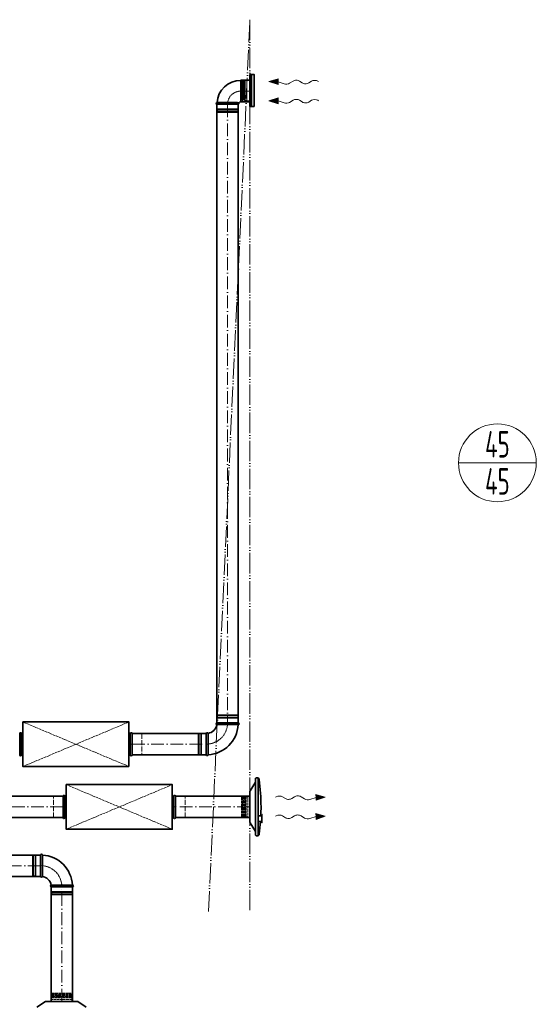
# Model space of a CAD drawing. Header units: millimetres. Extents: x -118717 to 8962, y 22910 to 145283.
# Tile 8 of 193: x -73922 to -71487, y 25469 to 30107. Entities that reach past the tile are written whole.
import ezdxf
from ezdxf.enums import TextEntityAlignment as Align

# ---------------------------------------------------------------- set-up
doc = ezdxf.new("R2010")
doc.units = ezdxf.units.MM
for name, pattern in [('ACAD_ISO02W100', [15, 12, -3]), ('ACAD_ISO05W100', [33, 24, -3, 0, -3, 0, -3]), ('ACAD_ISO10W100', [18, 12, -3, 0, -3])]:
    doc.linetypes.add(name, pattern=pattern)
for name, color, linetype, lineweight in [('VZT_01 SUP (PŘÍVOD) - OBRYS', 5, 'Continuous', 35), ('VZT_02 SUP (PŘÍVOD) - OSA', 5, 'ACAD_ISO10W100', 5), ('VZT_05 ETA (ODVOD) - OBRYS', 6, 'Continuous', 35), ('VZT_06 ETA (ODVOD) - OSA', 6, 'ACAD_ISO10W100', 5), ('VZT_30 DISTRIBUČNÍ PRVKY - OBRYS', 1, 'Continuous', 35), ('VZT_35 TLUMIČE HLUKU - OBRYS', 1, 'Continuous', 35), ('VZT_36 TLUMIČE HLUKU - OSA', 1, 'ACAD_ISO10W100', 5), ('VZT_37 TLUMIČE HLUKU - DETAIL', 8, 'ACAD_ISO02W100', 5), ('VZT_52 POPIS - DISTRIBUCE', 7, 'Continuous', 5), ('VZT_POŽADAVKY NA STAVBU - PODHLEDY', 4, 'ACAD_ISO05W100', 5)]:
    doc.layers.add(name, color=color, linetype=linetype, lineweight=lineweight)
for name, color, linetype, lineweight, plot in [('VZT_03 SUP (PŘÍVOD) - NETISK', 8, 'ACAD_ISO02W100', 5, False), ('VZT_07 ETA (ODVOD) - NETISK', 8, 'ACAD_ISO02W100', 5, False), ('VZT_34 DISTRIBUČNÍ PRVKY - NETISK', 8, 'ACAD_ISO02W100', 5, False), ('VZT_39 TLUMIČE HLUKU - NETISK', 8, 'ACAD_ISO02W100', 5, False)]:
    doc.layers.add(name, color=color, linetype=linetype, lineweight=lineweight, plot=plot)
doc.styles.add('JS', font='isocp.shx', dxfattribs={"width": 0.6, "height": 125})

msp = doc.modelspace()

# ---------------------------------------------------------------- linework, layer by layer
at = {"color": 0, "lineweight": 13}
for p, q in [((-72747.3, 29815.4), (-72704.1, 29828.8)), ((-72704.1, 29828.8), (-72704.3, 29814.8)), ((-72704.5, 29800.9), (-72747.3, 29815.4)), ((-72704.5, 29800.9), (-72704.3, 29814.8)), ((-72704.3, 29814.8), (-72675.7, 29805.1)), ((-72650.3, 29807.4), (-72633.7, 29817.8)), ((-72602.8, 29817.4), (-72590.9, 29809.4)), ((-72559.9, 29809), (-72546.9, 29817.1)), ((-72747.3, 29725.4), (-72704.1, 29738.8)), ((-72704.1, 29738.8), (-72704.3, 29724.8)), ((-72650.3, 29717.4), (-72633.7, 29727.8)), ((-72602.8, 29727.4), (-72590.9, 29719.4)), ((-72559.9, 29719), (-72546.9, 29727.1)), ((-72704.5, 29710.9), (-72747.3, 29725.4)), ((-72704.5, 29710.9), (-72704.3, 29724.8)), ((-72704.3, 29724.8), (-72675.7, 29715.1)), ((-72670, 26438.3), (-72682.9, 26446.4)), ((-72627.1, 26446.7), (-72639, 26438.7)), ((-72579.6, 26436.7), (-72596.1, 26447.1)), ((-72525.5, 26444.1), (-72554.1, 26434.4)), ((-72482.5, 26444.7), (-72525.7, 26458.1)), ((-72525.7, 26458.1), (-72525.5, 26444.1)), ((-72525.3, 26430.2), (-72525.5, 26444.1)), ((-72525.3, 26430.2), (-72482.5, 26444.7)), ((-72670, 26348.3), (-72682.9, 26356.4)), ((-72627.1, 26356.7), (-72639, 26348.7)), ((-72579.6, 26346.7), (-72596.1, 26357.1)), ((-72525.5, 26354.1), (-72554.1, 26344.4)), ((-72482.5, 26354.7), (-72525.7, 26368.1)), ((-72525.7, 26368.1), (-72525.5, 26354.1)), ((-72525.3, 26340.2), (-72525.5, 26354.1)), ((-72525.3, 26340.2), (-72482.5, 26354.7))]:
    msp.add_line(p, q, dxfattribs=at)
at = {"lineweight": 13}
for p, q in [((-72516.8, 29817.2), (-72513.7, 29815.4)), ((-72516.8, 29727.2), (-72513.7, 29725.4)), ((-72713.1, 26446.6), (-72716.1, 26444.7)), ((-72713.1, 26356.6), (-72716.1, 26354.7))]:
    msp.add_line(p, q, dxfattribs=at)
at = {"color": 8, "lineweight": 5}
for points in [[(-72871.5, 29825.7), (-72872.9, 29820, 0.060863), (-72873, 29819.3), (-72873, 29773.6)], [(-72871.5, 29825.7), (-72870, 29819.8, -0.058981), (-72870, 29819.1), (-72870, 29773.6)], [(-72851.6, 29821.1), (-72859.5, 29821.1, 0.291473), (-72861.9, 29819.5, 0.291473)], [(-72871.5, 29721.5), (-72872.9, 29727.2, -0.060863), (-72873, 29727.8), (-72873, 29773.6)], [(-72871.5, 29721.5), (-72870, 29727.4, 0.058981), (-72870, 29728), (-72870, 29773.6)], [(-72851.6, 29726.1), (-72859.5, 29726.1, -0.291473), (-72861.9, 29727.6, -0.291473)]]:
    msp.add_lwpolyline(points, format="xyb", dxfattribs=at)
for points in [[(-72859.5, 29821.1), (-72859.5, 29773.6)], [(-72836.6, 29725.1), (-72851.6, 29725.1), (-72851.6, 29822.1), (-72836.6, 29822.1)], [(-72836.6, 29725.1), (-72836.6, 29822.1)], [(-72877.6, 29817.3), (-72881.6, 29818.7), (-72881.6, 29773.6)], [(-72877.6, 29729.8), (-72881.6, 29728.4), (-72881.6, 29773.6)], [(-72877.4, 29818.3), (-72877.4, 29773.6)], [(-72877.4, 29728.9), (-72877.4, 29773.6)], [(-72865.7, 29817.5), (-72865.7, 29773.6)], [(-72865.7, 29729.7), (-72865.7, 29773.6)], [(-72862.1, 29819.1), (-72862.1, 29773.6)], [(-72862.1, 29728), (-72862.1, 29773.6)], [(-72859.5, 29726.1), (-72859.5, 29773.6)]]:
    msp.add_lwpolyline(points, dxfattribs=at)
for centre, radius, start, end in [((-72872.2, 29809.2), 10.5, 52.1622, 120.2824), ((-72865.3, 29821.3), 3.88, 263.3265, 332.5007), ((-72872.2, 29737.9), 10.5, 239.7176, 307.8378), ((-72865.3, 29725.8), 3.88, 27.4993, 96.6735)]:
    msp.add_arc(centre, radius, start, end, dxfattribs=at)
at = {"color": 0, "lineweight": 13, "extrusion": (0, 0, -1)}
for centre, start_param, end_param in [((-72618.4, 29808.2), 0.766537, 2.375056), ((-72531.5, 29807.6), 0.766537, 2.320574), ((-72665.6, 29816.9), 3.908129, 5.191299), ((-72575.2, 29818.5), 3.908129, 5.516649), ((-72618.4, 29718.2), 0.766537, 2.375056), ((-72531.5, 29717.6), 0.766537, 2.320574), ((-72665.6, 29726.9), 3.908129, 5.191299), ((-72575.2, 29728.5), 3.908129, 5.516649)]:
    msp.add_ellipse(centre, major_axis=(-21.5, 0.3), ratio=0.625, start_param=start_param, end_param=end_param, dxfattribs=at)
at = {"color": 0, "lineweight": 13}
for centre, start_param, end_param in [((-72698.3, 26436.9), 0.766537, 2.320574), ((-72654.6, 26447.8), 3.908129, 5.516649), ((-72611.4, 26437.6), 0.766537, 2.375056), ((-72564.2, 26446.2), 3.908129, 5.191299), ((-72698.3, 26346.9), 0.766537, 2.320574), ((-72654.6, 26357.8), 3.908129, 5.516649), ((-72611.4, 26347.6), 0.766537, 2.375056), ((-72564.2, 26356.2), 3.908129, 5.191299)]:
    msp.add_ellipse(centre, major_axis=(21.5, 0.3), ratio=0.625, start_param=start_param, end_param=end_param, dxfattribs=at)
for points in [[(-72704.5, 29800.9), (-72704.1, 29828.8), (-72747.3, 29815.4)], [(-72704.5, 29710.9), (-72704.1, 29738.8), (-72747.3, 29725.4)], [(-72525.3, 26430.2), (-72525.7, 26458.1), (-72482.5, 26444.7)], [(-72525.3, 26340.2), (-72525.7, 26368.1), (-72482.5, 26354.7)]]:
    msp.add_solid(points, dxfattribs=at)
at = {"layer": 'VZT_01 SUP (PŘÍVOD) - OBRYS'}
for p, q in [((-73823, 26172.5), (-73823, 26072.5)), ((-73815, 26172.5), (-73815, 26122.3)), ((-73773, 26022.5), (-73673, 26022.5)), ((-73673, 26030.5), (-73723.2, 26030.5))]:
    msp.add_line(p, q, dxfattribs=at)
for points in [[(-74715.2, 26448.9), (-73717.6, 26448.9)], [(-73187.6, 26448.9), (-72836.6, 26448.9)], [(-74715.2, 26348.9), (-73717.6, 26348.9)], [(-73187.6, 26348.9), (-72836.6, 26348.9)], [(-74740.8, 26171.9), (-73823, 26171.9)], [(-74740.8, 26071.9), (-73823, 26071.9)], [(-73773, 26022.5), (-73773, 25482.2)], [(-73673, 26022.5), (-73673, 25482.2)]]:
    msp.add_lwpolyline(points, dxfattribs=at)
for centre, radius, start, end in [((-73819, 26172.5), 4, 0, 180), ((-73823, 26022.5), 150, 3.0572, 86.9428), ((-73819, 26072.5), 4, 180, 350.8522), ((-73823, 26022.5), 50, 9.1478, 80.8522), ((-73773, 26026.5), 4, 99.1478, 270), ((-73673, 26026.5), 4, 270, 90)]:
    msp.add_arc(centre, radius, start, end, dxfattribs=at)
for points, knots in [([(-73815, 26122.3), (-73815, 26116), (-73815, 26109.7), (-73815, 26097.6), (-73815, 26092), (-73815.1, 26082.5), (-73815.1, 26078.7), (-73815.1, 26073.4), (-73815.1, 26072), (-73815.1, 26071.9), (-73815.1, 26071.9), (-73815.1, 26071.9)], [78.71119, 78.71119, 78.71119, 78.71119, 97.804615, 97.804615, 117.523893, 117.523893, 137.264303, 137.264303, 156.831737, 156.831737, 157.874915, 157.874915, 157.874915, 157.874915]), ([(-73773.7, 26030.4), (-73773.7, 26030.4), (-73772.5, 26030.5), (-73768.1, 26030.5), (-73764.6, 26030.5), (-73755.7, 26030.5), (-73750.3, 26030.5), (-73738.4, 26030.5), (-73732, 26030.5), (-73724.7, 26030.5), (-73723.9, 26030.5), (-73723.2, 26030.5)], [157.874915, 157.874915, 157.874915, 157.874915, 176.103874, 176.103874, 195.460379, 195.460379, 215.101284, 215.101284, 234.82164, 234.82164, 237.034743, 237.034743, 237.034743, 237.034743])]:
    msp.add_open_spline(points, degree=3, knots=knots, dxfattribs=at)
at = {"layer": 'VZT_02 SUP (PŘÍVOD) - OSA', "ltscale": 5}
for points in [[(-73717.6, 26398.9), (-74715.2, 26398.9)], [(-72836.6, 26398.9), (-73187.6, 26398.9)], [(-73823, 26121.9), (-74740.8, 26121.9)], [(-73723, 25482.2), (-73723, 26022.5)]]:
    msp.add_lwpolyline(points, dxfattribs=at)
at = {"layer": 'VZT_02 SUP (PŘÍVOD) - OSA', "ltscale": 0.3}
msp.add_lwpolyline([(-73723, 26022.5), (-73723, 26022.5, 0.414214), (-73823, 26122.5), (-73823, 26122.5)], format="xyb", dxfattribs=at)
at = {"layer": 'VZT_03 SUP (PŘÍVOD) - NETISK', "ltscale": 0.4}
for p, q in [((-73861, 26171.5), (-73861, 26073.5)), ((-73857, 26171.5), (-73861, 26171.5)), ((-73857, 26171.5), (-73857, 26073.5)), ((-73856.5, 26170.5), (-73857, 26170.5)), ((-73856.5, 26172.5), (-73856.5, 26072.5)), ((-73856, 26172.5), (-73856.5, 26172.5)), ((-73856, 26172.5), (-73856, 26072.5)), ((-73849, 26170.5), (-73856, 26170.5)), ((-73849, 26172.5), (-73849, 26072.5)), ((-73848.5, 26172.5), (-73849, 26172.5)), ((-73848.5, 26172.5), (-73848.5, 26072.5)), ((-73845, 26170.5), (-73848.5, 26170.5)), ((-73845, 26171.5), (-73845, 26073.5)), ((-73823, 26171.5), (-73845, 26171.5)), ((-73857, 26073.5), (-73861, 26073.5)), ((-73856.5, 26074.5), (-73857, 26074.5)), ((-73856, 26072.5), (-73856.5, 26072.5)), ((-73849, 26074.5), (-73856, 26074.5)), ((-73848.5, 26072.5), (-73849, 26072.5)), ((-73845, 26074.5), (-73848.5, 26074.5)), ((-73823, 26073.5), (-73845, 26073.5)), ((-73772, 26000.5), (-73772, 26022.5)), ((-73674, 26000.5), (-73674, 26022.5)), ((-73673, 25997), (-73773, 25997)), ((-73773, 25996.5), (-73773, 25997)), ((-73673, 25996.5), (-73773, 25996.5)), ((-73673, 25989.5), (-73773, 25989.5)), ((-73773, 25989), (-73773, 25989.5)), ((-73673, 25989), (-73773, 25989)), ((-73674, 26000.5), (-73772, 26000.5)), ((-73674, 25988.5), (-73772, 25988.5)), ((-73772, 25984.5), (-73772, 25988.5)), ((-73674, 25984.5), (-73772, 25984.5)), ((-73771, 25997), (-73771, 26000.5)), ((-73771, 25989.5), (-73771, 25996.5)), ((-73771, 25988.5), (-73771, 25989)), ((-73675, 25997), (-73675, 26000.5)), ((-73675, 25989.5), (-73675, 25996.5)), ((-73675, 25988.5), (-73675, 25989)), ((-73674, 25984.5), (-73674, 25988.5)), ((-73673, 25996.5), (-73673, 25997)), ((-73673, 25989), (-73673, 25989.5))]:
    msp.add_line(p, q, dxfattribs=at)
at = {"layer": 'VZT_05 ETA (ODVOD) - OBRYS'}
for p, q in [((-72880.3, 29820.4), (-72880.3, 29720.4)), ((-72879.3, 29821.4), (-72837.3, 29821.4)), ((-72837.3, 29821.4), (-72837.3, 29719.4)), ((-72992.3, 29716.4), (-72942.1, 29716.4)), ((-72892.3, 29708.4), (-72992.3, 29708.4)), ((-72879.3, 29719.4), (-72837.3, 29719.4)), ((-72992.3, 26794.6), (-72892.3, 26794.6)), ((-72892.3, 26786.6), (-72942.5, 26786.6)), ((-73042.3, 26644.6), (-73042.3, 26744.6)), ((-73034.3, 26644.6), (-73034.3, 26694.8))]:
    msp.add_line(p, q, dxfattribs=at)
for points in [[(-72992.3, 26794.6), (-72992.3, 29708.4)], [(-72892.3, 26794.6), (-72892.3, 29708.4)], [(-73042.3, 26744.1), (-73391.9, 26744.1)], [(-73042.3, 26644.1), (-73391.9, 26644.1)]]:
    msp.add_lwpolyline(points, dxfattribs=at)
for centre, radius, start, end in [((-72880.3, 29708.4), 112, 90, 175.904), ((-72879.3, 29820.4), 1, 90, 180), ((-72992.3, 29712.4), 4, 90, 270), ((-72892.3, 29712.4), 4, 270, 53.1301), ((-72880.3, 29708.4), 12, 90, 143.1301), ((-72879.3, 29720.4), 1, 180, 270), ((-73042.3, 26794.6), 50, 279.1478, 350.8522), ((-73042.3, 26794.6), 150, 273.0572, 356.9428), ((-72992.3, 26790.6), 4, 90, 260.8522), ((-72892.3, 26790.6), 4, 270, 90), ((-73038.3, 26744.6), 4, 9.1478, 180), ((-73038.3, 26644.6), 4, 180, 0)]:
    msp.add_arc(centre, radius, start, end, dxfattribs=at)
for points, knots in [([(-72889.9, 29715.6), (-72889.9, 29715.6), (-72890, 29715.6), (-72890.7, 29715.7), (-72891.9, 29715.8), (-72895, 29716), (-72896.5, 29716.1), (-72902.2, 29716.3), (-72907.3, 29716.3), (-72919, 29716.4), (-72925.4, 29716.4), (-72935.4, 29716.4), (-72938.8, 29716.4), (-72942.1, 29716.4)], [158.803681, 158.803681, 158.803681, 158.803681, 163.616371, 163.616371, 177.367021, 177.367021, 187.043223, 187.043223, 208.249718, 208.249718, 228.912225, 228.912225, 238.882543, 238.882543, 238.882543, 238.882543]), ([(-72993, 26786.7), (-72993, 26786.7), (-72991.8, 26786.7), (-72987.4, 26786.7), (-72983.9, 26786.7), (-72975, 26786.7), (-72969.6, 26786.7), (-72957.7, 26786.6), (-72951.3, 26786.6), (-72944, 26786.6), (-72943.2, 26786.6), (-72942.5, 26786.6)], [157.874915, 157.874915, 157.874915, 157.874915, 176.103874, 176.103874, 195.460379, 195.460379, 215.101284, 215.101284, 234.82164, 234.82164, 237.034743, 237.034743, 237.034743, 237.034743]), ([(-73034.3, 26694.8), (-73034.3, 26701.2), (-73034.3, 26707.5), (-73034.3, 26719.5), (-73034.3, 26725.1), (-73034.3, 26734.6), (-73034.4, 26738.4), (-73034.4, 26743.7), (-73034.4, 26745.1), (-73034.4, 26745.3), (-73034.4, 26745.3), (-73034.4, 26745.3)], [78.71119, 78.71119, 78.71119, 78.71119, 97.804615, 97.804615, 117.523893, 117.523893, 137.264303, 137.264303, 156.831737, 156.831737, 157.874915, 157.874915, 157.874915, 157.874915])]:
    msp.add_open_spline(points, degree=3, knots=knots, dxfattribs=at)
at = {"layer": 'VZT_06 ETA (ODVOD) - OSA', "ltscale": 0.3, "elevation": 0}
msp.add_lwpolyline([(-72837.3, 29770.4), (-72880.3, 29770.4, 0.414214), (-72942.3, 29708.4), (-72942.3, 29708.4)], format="xyb", dxfattribs=at)
at = {"layer": 'VZT_06 ETA (ODVOD) - OSA', "ltscale": 5}
for points in [[(-72942.3, 29708.4), (-72942.3, 26794.6)], [(-73391.9, 26694.1), (-73042.3, 26694.1)]]:
    msp.add_lwpolyline(points, dxfattribs=at)
at = {"layer": 'VZT_06 ETA (ODVOD) - OSA', "ltscale": 0.3}
msp.add_lwpolyline([(-72942.3, 26794.6), (-72942.3, 26794.6, -0.414214), (-73042.3, 26694.6), (-73042.3, 26694.6)], format="xyb", dxfattribs=at)
at = {"layer": 'VZT_07 ETA (ODVOD) - NETISK', "ltscale": 0.4}
for p, q in [((-72992.3, 29682.9), (-72892.3, 29682.9)), ((-72992.3, 29682.4), (-72992.3, 29682.9)), ((-72992.3, 29682.4), (-72892.3, 29682.4)), ((-72991.3, 29686.4), (-72991.3, 29708.4)), ((-72991.3, 29686.4), (-72893.3, 29686.4)), ((-72990.3, 29682.9), (-72990.3, 29686.4)), ((-72990.3, 29675.4), (-72990.3, 29682.4)), ((-72894.3, 29682.9), (-72894.3, 29686.4)), ((-72894.3, 29675.4), (-72894.3, 29682.4)), ((-72893.3, 29686.4), (-72893.3, 29708.4)), ((-72892.3, 29682.4), (-72892.3, 29682.9)), ((-72992.3, 29675.4), (-72892.3, 29675.4)), ((-72992.3, 29674.9), (-72992.3, 29675.4)), ((-72992.3, 29674.9), (-72892.3, 29674.9)), ((-72991.3, 29674.4), (-72893.3, 29674.4)), ((-72991.3, 29670.4), (-72991.3, 29674.4)), ((-72991.3, 29670.4), (-72893.3, 29670.4)), ((-72990.3, 29674.4), (-72990.3, 29674.9)), ((-72894.3, 29674.4), (-72894.3, 29674.9)), ((-72893.3, 29670.4), (-72893.3, 29674.4)), ((-72892.3, 29674.9), (-72892.3, 29675.4)), ((-72892.3, 26828.1), (-72992.3, 26828.1)), ((-72992.3, 26828.1), (-72992.3, 26827.6)), ((-72892.3, 26827.6), (-72992.3, 26827.6)), ((-72892.3, 26820.6), (-72992.3, 26820.6)), ((-72992.3, 26820.6), (-72992.3, 26820.1)), ((-72892.3, 26820.1), (-72992.3, 26820.1)), ((-72893.3, 26832.6), (-72991.3, 26832.6)), ((-72991.3, 26832.6), (-72991.3, 26828.6)), ((-72893.3, 26828.6), (-72991.3, 26828.6)), ((-72893.3, 26816.6), (-72991.3, 26816.6)), ((-72991.3, 26816.6), (-72991.3, 26794.6)), ((-72990.3, 26828.6), (-72990.3, 26828.1)), ((-72990.3, 26827.6), (-72990.3, 26820.6)), ((-72990.3, 26820.1), (-72990.3, 26816.6)), ((-72894.3, 26828.6), (-72894.3, 26828.1)), ((-72894.3, 26827.6), (-72894.3, 26820.6)), ((-72894.3, 26820.1), (-72894.3, 26816.6)), ((-72893.3, 26832.6), (-72893.3, 26828.6)), ((-72893.3, 26816.6), (-72893.3, 26794.6)), ((-72892.3, 26828.1), (-72892.3, 26827.6)), ((-72892.3, 26820.6), (-72892.3, 26820.1)), ((-73080.3, 26645.6), (-73080.3, 26743.6)), ((-73076.3, 26743.6), (-73080.3, 26743.6)), ((-73076.3, 26645.6), (-73076.3, 26743.6)), ((-73075.8, 26742.6), (-73076.3, 26742.6)), ((-73075.8, 26644.6), (-73075.8, 26744.6)), ((-73075.3, 26744.6), (-73075.8, 26744.6)), ((-73075.3, 26644.6), (-73075.3, 26744.6)), ((-73068.3, 26742.6), (-73075.3, 26742.6)), ((-73068.3, 26644.6), (-73068.3, 26744.6)), ((-73067.8, 26744.6), (-73068.3, 26744.6)), ((-73067.8, 26644.6), (-73067.8, 26744.6)), ((-73064.3, 26742.6), (-73067.8, 26742.6)), ((-73064.3, 26645.6), (-73064.3, 26743.6)), ((-73042.3, 26743.6), (-73064.3, 26743.6)), ((-73076.3, 26645.6), (-73080.3, 26645.6)), ((-73075.8, 26646.6), (-73076.3, 26646.6)), ((-73075.3, 26644.6), (-73075.8, 26644.6)), ((-73068.3, 26646.6), (-73075.3, 26646.6)), ((-73067.8, 26644.6), (-73068.3, 26644.6)), ((-73064.3, 26646.6), (-73067.8, 26646.6)), ((-73042.3, 26645.6), (-73064.3, 26645.6))]:
    msp.add_line(p, q, dxfattribs=at)
at = {"layer": 'VZT_30 DISTRIBUČNÍ PRVKY - OBRYS'}
msp.add_lwpolyline([(-72816.6, 29698.6), (-72816.6, 29848.6), (-72836.6, 29848.6), (-72836.6, 29698.6)], close=True, dxfattribs=at)
msp.add_lwpolyline([(-72829.8, 29848.6), (-72829.8, 29698.6)], dxfattribs=at)
for points in [[(-72797.6, 26536.2), (-72797.6, 26263.2), (-72806.7, 26263.2, -0.414214), (-72810.6, 26267.1), (-72810.6, 26532.4, -0.414214), (-72806.7, 26536.2), (-72797.6, 26536.2)], [(-72784.6, 26399.7, 0.0327), (-72793.1, 26528.2), (-72793.6, 26531.2, 0.36397), (-72796.6, 26533.7), (-72797.6, 26533.7)], [(-72810.6, 26283.6), (-72836, 26324, -0.141374), (-72836.6, 26326), (-72836.6, 26473.4, -0.141374), (-72836, 26475.4), (-72810.6, 26515.8)], [(-72784.6, 26399.7, -0.010645), (-72785.5, 26357.7, -0.010645)], [(-72797.6, 26330.5), (-72785.2, 26330.5, -0.267949), (-72784.8, 26330.2), (-72781.5, 26324.5, 0.267949), (-72781.1, 26324.3), (-72780.4, 26324.3), (-72780.4, 26363.9), (-72781.1, 26363.9, 0.267949), (-72781.5, 26363.7), (-72784.8, 26358, -0.267949), (-72785.2, 26357.7), (-72797.6, 26357.7)], [(-72787.1, 26330.5, -0.015115), (-72793.1, 26271.2), (-72793.6, 26268.2, -0.36397), (-72796.6, 26265.7), (-72797.6, 26265.7)], [(-73840.3, 25456.2), (-73800, 25481.7, -0.141374), (-73797.9, 25482.2), (-73650.6, 25482.2, -0.141374), (-73648.5, 25481.7), (-73608.2, 25456.2)]]:
    msp.add_lwpolyline(points, format="xyb", dxfattribs=at)
at = {"layer": 'VZT_34 DISTRIBUČNÍ PRVKY - NETISK'}
for points in [[(-72872.6, 26443.4), (-72876.6, 26444.9), (-72876.6, 26399.7)], [(-72872.4, 26444.4), (-72872.4, 26399.7)], [(-72860.7, 26443.6), (-72860.7, 26399.7)], [(-72857.1, 26445.3), (-72857.1, 26399.7)], [(-72854.4, 26447.2), (-72854.4, 26399.7)], [(-72836.6, 26448.2), (-72846.6, 26448.2), (-72846.6, 26351.2), (-72836.6, 26351.2)], [(-72836.6, 26448.2), (-72836.6, 26351.2)], [(-72872.6, 26356), (-72876.6, 26354.5), (-72876.6, 26399.7)], [(-72872.4, 26355), (-72872.4, 26399.7)], [(-72860.7, 26355.8), (-72860.7, 26399.7)], [(-72857.1, 26354.2), (-72857.1, 26399.7)], [(-72854.4, 26352.2), (-72854.4, 26399.7)], [(-73768, 25518.3), (-73769.4, 25522.2), (-73724.3, 25522.2)], [(-73768.9, 25518.1), (-73724.3, 25518.1)], [(-73680.5, 25518.3), (-73679.1, 25522.2), (-73724.3, 25522.2)], [(-73679.6, 25518.1), (-73724.3, 25518.1)], [(-73675.8, 25482.2), (-73675.8, 25492.2), (-73772.8, 25492.2), (-73772.8, 25482.2)], [(-73675.8, 25482.2), (-73772.8, 25482.2)], [(-73771.8, 25500.1), (-73724.3, 25500.1)], [(-73769.8, 25502.8), (-73724.3, 25502.8)], [(-73768.2, 25506.4), (-73724.3, 25506.4)], [(-73680.3, 25506.4), (-73724.3, 25506.4)], [(-73678.7, 25502.8), (-73724.3, 25502.8)], [(-73676.8, 25500.1), (-73724.3, 25500.1)]]:
    msp.add_lwpolyline(points, dxfattribs=at)
for points in [[(-72866.5, 26451.8), (-72867.9, 26446.1, 0.060863), (-72868, 26445.5), (-72868, 26399.7)], [(-72866.5, 26451.8), (-72865, 26445.9, -0.058981), (-72865, 26445.3), (-72865, 26399.7)], [(-72846.6, 26447.2), (-72854.4, 26447.2, 0.291473), (-72856.9, 26445.7, 0.291473)], [(-72866.5, 26347.6), (-72867.9, 26353.3, -0.060863), (-72868, 26354), (-72868, 26399.7)], [(-72866.5, 26347.6), (-72865, 26353.5, 0.058981), (-72865, 26354.1), (-72865, 26399.7)], [(-72846.6, 26352.2), (-72854.4, 26352.2, -0.291473), (-72856.9, 26353.7, -0.291473)], [(-73776.4, 25512.1), (-73770.6, 25513.6, -0.060863), (-73770, 25513.6), (-73724.3, 25513.6)], [(-73776.4, 25512.1), (-73770.4, 25510.7, 0.058981), (-73769.8, 25510.6), (-73724.3, 25510.6)], [(-73672.1, 25512.1), (-73677.9, 25513.6, 0.060863), (-73678.5, 25513.6), (-73724.3, 25513.6)], [(-73672.1, 25512.1), (-73678.1, 25510.7, -0.058981), (-73678.7, 25510.6), (-73724.3, 25510.6)], [(-73771.8, 25492.2), (-73771.8, 25500.1, -0.291473), (-73770.2, 25502.5, -0.291473)], [(-73676.8, 25492.2), (-73676.8, 25500.1, 0.291473), (-73678.3, 25502.5, 0.291473)]]:
    msp.add_lwpolyline(points, format="xyb", dxfattribs=at)
for centre, radius, start, end in [((-72867.2, 26435.4), 10.5, 52.1622, 120.2824), ((-72860.3, 26447.5), 3.88, 263.3265, 332.5007), ((-72867.2, 26364.1), 10.5, 239.7176, 307.8378), ((-72860.3, 26351.9), 3.88, 27.4993, 96.6735), ((-73759.9, 25512.8), 10.5, 149.7176, 217.8378), ((-73688.6, 25512.8), 10.5, 322.1622, 30.2824), ((-73772, 25506), 3.88, 297.4993, 6.6735), ((-73676.5, 25506), 3.88, 173.3265, 242.5007)]:
    msp.add_arc(centre, radius, start, end, dxfattribs=at)
at = {"layer": 'VZT_35 TLUMIČE HLUKU - OBRYS'}
for p, q in [((-73921.9, 26744.1), (-73921.9, 26644.1)), ((-73391.9, 26744.1), (-73391.9, 26644.1)), ((-73717.6, 26348.9), (-73717.6, 26448.9)), ((-73187.6, 26348.9), (-73187.6, 26448.9))]:
    msp.add_line(p, q, dxfattribs=at)
for points in [[(-73406.9, 26589.1), (-73906.9, 26589.1), (-73906.9, 26799.1), (-73406.9, 26799.1)], [(-73702.6, 26503.9), (-73202.6, 26503.9), (-73202.6, 26293.9), (-73702.6, 26293.9)]]:
    msp.add_lwpolyline(points, close=True, dxfattribs=at)
for points in [[(-73912.9, 26744.1), (-73912.9, 26644.1)], [(-73912.9, 26744.1), (-73906.9, 26744.1)], [(-73400.9, 26744.1), (-73406.9, 26744.1)], [(-73400.9, 26744.1), (-73400.9, 26644.1)], [(-73912.9, 26644.1), (-73906.9, 26644.1)], [(-73400.9, 26644.1), (-73406.9, 26644.1)], [(-73708.6, 26348.9), (-73708.6, 26448.9)], [(-73708.6, 26448.9), (-73702.6, 26448.9)], [(-73196.6, 26448.9), (-73202.6, 26448.9)], [(-73196.6, 26348.9), (-73196.6, 26448.9)], [(-73708.6, 26348.9), (-73702.6, 26348.9)], [(-73196.6, 26348.9), (-73202.6, 26348.9)]]:
    msp.add_lwpolyline(points, dxfattribs=at)
for centre, start, end in [((-73917.4, 26744.1), 0, 180), ((-73396.4, 26744.1), 0, 180), ((-73917.4, 26644.1), 180, 0), ((-73396.4, 26644.1), 180, 0), ((-73713.1, 26448.9), 0, 180), ((-73192.1, 26448.9), 0, 180), ((-73713.1, 26348.9), 180, 0), ((-73192.1, 26348.9), 180, 0)]:
    msp.add_arc(centre, 4.5, start, end, dxfattribs=at)
at = {"layer": 'VZT_36 TLUMIČE HLUKU - OSA', "ltscale": 5}
for points in [[(-73921.9, 26694.1), (-73906.9, 26694.1)], [(-73391.9, 26694.1), (-73406.9, 26694.1)], [(-73391.9, 26694.1), (-73406.9, 26694.1)], [(-73391.9, 26694.1), (-73406.9, 26694.1)], [(-73717.6, 26398.9), (-73702.6, 26398.9)], [(-73717.6, 26398.9), (-73702.6, 26398.9)], [(-73717.6, 26398.9), (-73702.6, 26398.9)], [(-73187.6, 26398.9), (-73202.6, 26398.9)]]:
    msp.add_lwpolyline(points, dxfattribs=at)
at = {"layer": 'VZT_37 TLUMIČE HLUKU - DETAIL', "lineweight": 5}
for points in [[(-73406.9, 26589.1), (-73906.9, 26799.1)], [(-73906.9, 26589.1), (-73406.9, 26799.1)], [(-73702.6, 26503.9), (-73202.6, 26293.9)], [(-73202.6, 26503.9), (-73702.6, 26293.9)]]:
    msp.add_lwpolyline(points, dxfattribs=at)
at = {"layer": 'VZT_39 TLUMIČE HLUKU - NETISK', "ltscale": 2}
for points in [[(-73391.9, 26744.1), (-73346.9, 26744.1), (-73346.9, 26644.1), (-73391.9, 26644.1)], [(-73717.6, 26348.9), (-73762.6, 26348.9), (-73762.6, 26448.9), (-73717.6, 26448.9)], [(-73187.6, 26348.9), (-73142.6, 26348.9), (-73142.6, 26448.9), (-73187.6, 26448.9)]]:
    msp.add_lwpolyline(points, dxfattribs=at)
at = {"layer": 'VZT_52 POPIS - DISTRIBUCE'}
msp.add_line((-71854.1, 28019.7), (-71487.3, 28019.7), dxfattribs=at)
msp.add_circle((-71670.7, 28019.7), 183.4, dxfattribs=at)
at = {"layer": 'VZT_POŽADAVKY NA STAVBU - PODHLEDY', "ltscale": 4}
for p, q in [((-73032.2, 25906.7), (-72836.6, 30106.8)), ((-72836.6, 30106.8), (-72836.6, 25908.1))]:
    msp.add_line(p, q, dxfattribs=at)

# ---------------------------------------------------------------- texts
at = {"layer": 'VZT_52 POPIS - DISTRIBUCE', "ltscale": 50, "style": 'JS', "width": 0.7}
for p in [(-71670.7, 28107.2), (-71670.7, 27932.2)]:
    msp.add_text('45', height=125, dxfattribs=at).set_placement(p, align=Align.MIDDLE_CENTER)

doc.saveas('drawing.dxf')
